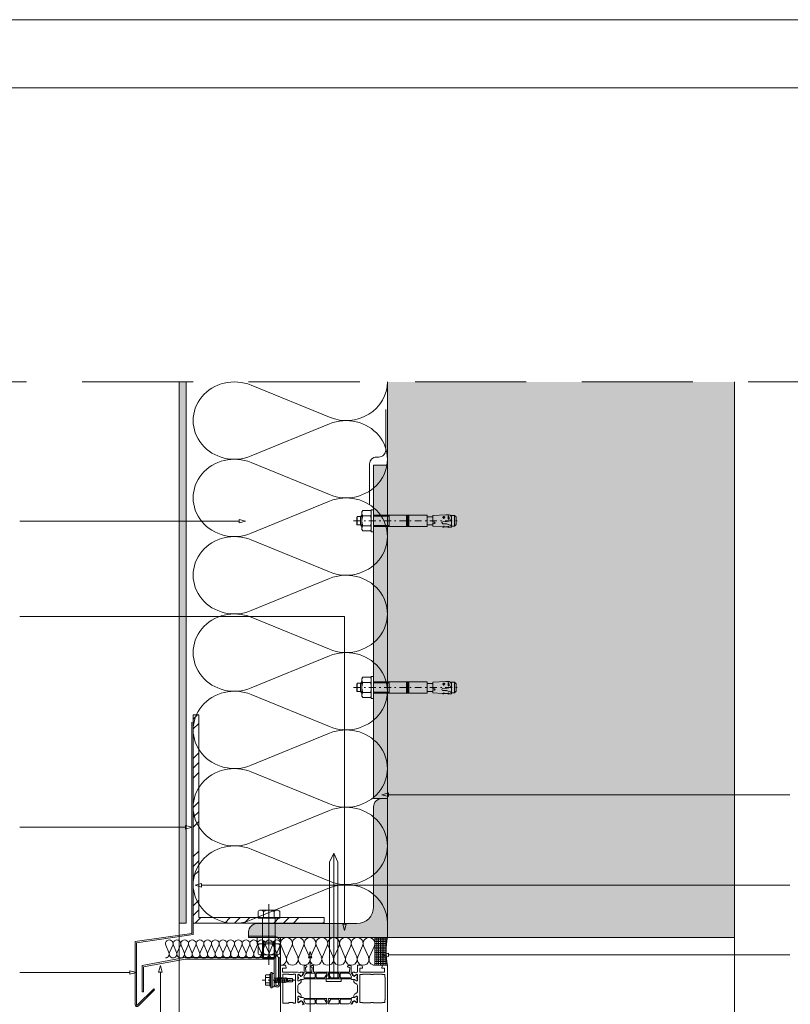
# Paper-space layout 'AD-03 DETAL MONTAŻU OKNA' of a CAD drawing. Header units: millimetres. Extents: x 0 to 420, y 0 to 297.
# Tile 30 of 40: x 82 to 137, y 226 to 297. Entities that reach past the tile are written whole.
import ezdxf
from ezdxf.xclip import XClip

# ---------------------------------------------------------------- set-up
doc = ezdxf.new("R2010")
doc.units = ezdxf.units.MM
doc.header["$MEASUREMENT"] = 0
doc.header["$XCLIPFRAME"] = 0
doc.linetypes.add('051017 Zielona dla najemcy +1$0$STRICHPUNKT', pattern=[10, 5, -2.5, 0, -2.5])
doc.linetypes.add('przerywama detal', pattern=[120, 80, -40])
for name, color, linetype, lineweight in [('A_Arkusz_Nr_pióra__1', 7, 'Continuous', 20), ('A_konstrukcja zelbetowa_Nr_pióra__1', 7, 'Continuous', 20), ('A_sciany_Nr_pióra__1', 7, 'Continuous', 20), ('A_stolarka_Nr_pióra__3', 252, 'Continuous', 13)]:
    doc.layers.add(name, color=color, linetype=linetype, lineweight=lineweight)
for name, color, linetype in [('A_konstrukcja stalowa', 7, 'Continuous'), ('A_konstrukcja zelbetowa', 7, 'Continuous'), ('A_podrys', 7, 'Continuous'), ('A_sciany', 7, 'Continuous')]:
    doc.layers.add(name, color=color, linetype=linetype)
for name, color, linetype, lineweight, true_color in [('A_konstrukcja stalowa_Nr_pióra__10', 7, 'Continuous', 13, 0x4b4b4b), ('A_linie_Nr_pióra__10', 7, 'Continuous', 13, 0x4b4b4b), ('A_opisy_Nr_pióra__170', 7, 'Continuous', 5, 0x1c1c1c), ('A_opisy_Nr_pióra__7', 7, 'Continuous', 18, 0x171717), ('A_sciany_Nr_pióra__10', 7, 'Continuous', 13, 0x4b4b4b), ('A_sciany_Nr_pióra__7', 7, 'Continuous', 18, 0x171717), ('A_sciany_Nr_pióra__9', 7, 'Continuous', 13, 0xadadad), ('A_stolarka_Nr_pióra__10', 7, 'Continuous', 13, 0x4b4b4b)]:
    doc.layers.add(name, color=color, linetype=linetype, lineweight=lineweight, true_color=true_color)
doc.linetypes.add('IZOLACJA-0_5', pattern='A,0,[1,AD-03 DETAL MONTAŻU OKNA1.Shx,S=2.380952,R=0,X=0,Y=3.53016e-16],-300,0', length=300)

# ---------------------------------------------------------------- blocks, each defined once
blk = doc.blocks.new('Rysunek_1_1', base_point=(-23204.636, -13199.285))
at = {"layer": 'A_konstrukcja stalowa', "linetype": 'Continuous', "lineweight": 0, "true_color": 0x121212}
for points in [[(107.123, 264.925), (107.123, 240.925), (108.123, 240.925), (108.123, 264.925)], [(98.123, 230.925), (108.123, 230.925), (108.123, 240.925), (107.723, 240.925, 0.414214), (107.123, 240.325), (107.123, 233.125, -0.414214), (105.923, 231.925), (98.723, 231.925, 0.414214), (98.123, 231.325)]]:
    blk.add_hatch(color=250, dxfattribs=at).paths.add_polyline_path(points)
at = {"layer": 'A_konstrukcja zelbetowa', "linetype": 'Continuous', "lineweight": 0, "true_color": 0x3f3f3f}
blk.add_hatch(color=250, dxfattribs=at).paths.add_polyline_path([(108.123, 270.925), (108.123, 230.925), (133.123, 230.925), (133.123, 270.925)])
at = {"layer": 'A_sciany', "linetype": 'Continuous', "lineweight": 0, "true_color": 0x4b4b4b}
blk.add_hatch(color=251, dxfattribs=at).paths.add_polyline_path([(93.123, 270.925), (93.123, 231.953), (93.623, 231.953), (93.623, 270.925)])
h = blk.add_hatch(dxfattribs=at)
h.set_pattern_fill('aluminum_0001', color=251, style=0, pattern_type=2)
h.set_pattern_definition([(45, (-23204.636, -13199.2849), (-1.76776695, 1.76776695), []), (45, (-23204.9896, -13198.9313), (-1.76776695, 1.76776695), []), (45, (-23205.3432, -13198.5777), (-1.76776695, 1.76776695), [])])
h.paths.add_polyline_path([(103.556, 232.353), (94.523, 232.353), (94.523, 246.953), (94.123, 246.953), (94.123, 231.953), (103.556, 231.953)])
h = blk.add_hatch(dxfattribs=at)
h.set_pattern_fill('izolacja_twarda_0001', color=251, style=0, pattern_type=2)
h.set_pattern_definition([(0, (-23204.63609, -13199.28485), (0, 0.12999999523), []), (90, (-23204.63609, -13199.28485), (-0.12999999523, 0), [])])
h.paths.add_polyline_path([(108.123, 228.925, -0.102867), (108.123, 230.925), (107.22, 230.925), (107.22, 228.925)])
at = {"layer": 'A_konstrukcja stalowa_Nr_pióra__10', "color": 251, "linetype": 'Continuous', "lineweight": 13, "ltscale": 0.1, "true_color": 0x4b4b4b}
for p, q in [((107.123, 233.125), (107.123, 240.325)), ((107.723, 240.925), (108.123, 240.925)), ((108.123, 240.925), (108.123, 230.925)), ((98.723, 231.925), (105.923, 231.925)), ((98.123, 230.925), (98.123, 231.325)), ((108.123, 230.925), (98.123, 230.925))]:
    blk.add_line(p, q, dxfattribs=at)
at = {"layer": 'A_konstrukcja stalowa_Nr_pióra__10', "color": 251, "linetype": 'Continuous', "lineweight": 13, "ltscale": 0.1, "true_color": 0x4b4b4b, "flags": 128}
blk.add_lwpolyline([(107.123, 264.925), (107.123, 240.925), (108.123, 240.925), (108.123, 264.925)], close=True, dxfattribs=at)
at = {"layer": 'A_konstrukcja stalowa_Nr_pióra__10', "color": 251, "linetype": 'Continuous', "lineweight": 13, "ltscale": 0.1, "true_color": 0x4b4b4b}
for centre, radius, start, end in [((107.723, 240.325), 0.6, 90, 180), ((105.923, 233.125), 1.2, 270, 0), ((98.723, 231.325), 0.6, 90, 180)]:
    blk.add_arc(centre, radius, start, end, dxfattribs=at)
at = {"layer": 'A_konstrukcja zelbetowa_Nr_pióra__1', "color": 7, "linetype": 'Continuous', "lineweight": 20, "ltscale": 0.1}
for q in [(133.123, 270.925), (108.123, 230.925)]:
    blk.add_line((133.123, 230.925), q, dxfattribs=at)
at = {"layer": 'A_linie_Nr_pióra__10', "color": 251, "linetype": 'przerywama detal', "lineweight": 13, "ltscale": 0.1, "true_color": 0x4b4b4b}
blk.add_line((50.123, 270.925), (170.123, 270.925), dxfattribs=at)
at = {"layer": 'A_opisy_Nr_pióra__170', "color": 250, "linetype": 'Continuous', "lineweight": 5, "ltscale": 0.1, "true_color": 0x1c1c1c}
for p, q in [((92.116, 260.897), (81.635, 260.897)), ((97.436, 260.897), (92.116, 260.897)), ((105.032, 254.044), (81.635, 254.044)), ((105.032, 231.891), (105.032, 254.044)), ((108.191, 241.205), (131.995, 241.205)), ((131.995, 241.205), (137.123, 241.205)), ((88.605, 238.858), (81.635, 238.858)), ((93.569, 238.858), (88.605, 238.858)), ((94.733, 234.683), (130.495, 234.683)), ((130.495, 234.683), (137.123, 234.683)), ((108.205, 229.678), (115.795, 229.678)), ((115.795, 229.678), (137.123, 229.678)), ((102.563, 229.458), (102.563, 222.381)), ((89.538, 228.401), (81.635, 228.401)), ((89.571, 228.401), (89.538, 228.401)), ((91.763, 228.44), (91.763, 215.526))]:
    blk.add_line(p, q, dxfattribs=at)
at = {"layer": 'A_opisy_Nr_pióra__7', "color": 250, "linetype": 'Continuous', "lineweight": 18, "ltscale": 0.1, "true_color": 0x171717}
for p, q in [((97.436, 260.772), (97.436, 261.022)), ((97.903, 260.897), (97.436, 261.022)), ((97.903, 260.897), (97.436, 260.772)), ((107.724, 241.205), (108.191, 241.33)), ((107.724, 241.205), (108.191, 241.08)), ((108.191, 241.33), (108.191, 241.08)), ((93.569, 238.733), (93.569, 238.983)), ((94.035, 238.858), (93.569, 238.983)), ((94.035, 238.858), (93.569, 238.733)), ((94.267, 234.683), (94.733, 234.808)), ((94.267, 234.683), (94.733, 234.558)), ((94.733, 234.808), (94.733, 234.558)), ((104.907, 231.891), (105.157, 231.891)), ((105.032, 231.425), (104.907, 231.891)), ((105.032, 231.425), (105.157, 231.891)), ((102.563, 229.925), (102.438, 229.458)), ((102.563, 229.925), (102.688, 229.458)), ((107.739, 229.678), (108.205, 229.803)), ((107.739, 229.678), (108.205, 229.553)), ((108.205, 229.803), (108.205, 229.553)), ((102.688, 229.458), (102.438, 229.458)), ((89.571, 228.276), (89.571, 228.526)), ((90.037, 228.401), (89.571, 228.526)), ((90.037, 228.401), (89.571, 228.276)), ((91.763, 228.906), (91.638, 228.44)), ((91.888, 228.44), (91.638, 228.44)), ((91.763, 228.906), (91.888, 228.44))]:
    blk.add_line(p, q, dxfattribs=at)
at = {"layer": 'A_sciany_Nr_pióra__1', "color": 7, "linetype": 'Continuous', "lineweight": 20, "ltscale": 0.1}
blk.add_line((108.123, 230.925), (108.123, 270.925), dxfattribs=at)
at = {"layer": 'A_sciany_Nr_pióra__10', "color": 251, "linetype": 'Continuous', "lineweight": 13, "ltscale": 0.1, "true_color": 0x4b4b4b}
for p, q in [((103.951, 268.375), (98.295, 270.691)), ((98.295, 265.591), (103.951, 267.907)), ((103.951, 262.808), (98.295, 265.124)), ((98.295, 260.024), (103.951, 262.34)), ((106.29, 261.558), (106.346, 261.656)), ((106.9, 261.656), (106.346, 261.656)), ((106.956, 261.558), (106.9, 261.656)), ((107.123, 261.725), (106.956, 261.725)), ((106.956, 260.125), (106.956, 261.725)), ((107.123, 260.125), (107.123, 261.725)), ((105.916, 261.192), (105.949, 261.225)), ((105.916, 261.192), (105.916, 260.658)), ((105.949, 260.625), (105.949, 261.225)), ((105.949, 261.225), (106.182, 261.225)), ((106.29, 261.325), (106.182, 261.218)), ((106.182, 261.218), (106.182, 260.632)), ((106.218, 261.253), (106.29, 261.253)), ((106.29, 260.292), (106.29, 261.558)), ((106.9, 261.291), (106.346, 261.291)), ((110.976, 261.325), (107.123, 261.325)), ((107.123, 261.253), (108.249, 261.253)), ((108.249, 260.525), (108.249, 261.325)), ((109.499, 261.325), (109.499, 260.525)), ((109.499, 261.157), (109.657, 261.325)), ((109.657, 261.325), (109.499, 261.176)), ((109.499, 261.176), (109.638, 261.325)), ((109.638, 261.325), (109.499, 261.195)), ((109.499, 261.195), (109.619, 261.325)), ((109.619, 261.325), (109.499, 261.214)), ((109.499, 261.214), (109.601, 261.325)), ((109.601, 261.325), (109.499, 261.233)), ((109.499, 261.233), (109.582, 261.325)), ((109.582, 261.325), (109.499, 261.252)), ((109.499, 261.252), (109.563, 261.325)), ((109.563, 261.325), (109.499, 261.27)), ((109.499, 261.27), (109.544, 261.325)), ((109.544, 261.325), (109.499, 261.289)), ((109.499, 261.289), (109.525, 261.325)), ((109.525, 261.325), (109.499, 261.308)), ((109.499, 261.308), (109.506, 261.325)), ((109.499, 261.138), (109.666, 261.315)), ((109.666, 261.315), (109.499, 261.157)), ((109.499, 261.12), (109.666, 261.296)), ((109.666, 261.296), (109.499, 261.138)), ((109.499, 261.101), (109.666, 261.277)), ((109.666, 261.277), (109.499, 261.12)), ((109.499, 261.082), (109.666, 261.258)), ((109.666, 261.258), (109.499, 261.101)), ((109.499, 261.063), (109.666, 261.239)), ((109.666, 261.239), (109.499, 261.082)), ((109.499, 261.044), (109.666, 261.22)), ((109.666, 261.22), (109.499, 261.063)), ((109.499, 261.025), (109.666, 261.201)), ((109.666, 261.201), (109.499, 261.044)), ((109.499, 261.006), (109.666, 261.183)), ((109.666, 261.183), (109.499, 261.025)), ((109.499, 260.988), (109.666, 261.164)), ((109.666, 261.164), (109.499, 261.006)), ((109.499, 260.969), (109.666, 261.145)), ((109.666, 261.145), (109.499, 260.988)), ((109.499, 260.95), (109.666, 261.126)), ((109.666, 261.126), (109.499, 260.969)), ((109.499, 260.931), (109.666, 261.107)), ((109.666, 261.107), (109.499, 260.95)), ((109.499, 260.912), (109.666, 261.088)), ((109.666, 261.088), (109.499, 260.931)), ((109.499, 260.893), (109.666, 261.069)), ((109.666, 261.069), (109.499, 260.912)), ((109.499, 260.874), (109.666, 261.051)), ((109.666, 261.051), (109.499, 260.893)), ((109.499, 260.856), (109.666, 261.032)), ((109.666, 261.032), (109.499, 260.874)), ((109.499, 260.837), (109.666, 261.013)), ((109.666, 261.013), (109.499, 260.856)), ((109.499, 260.818), (109.666, 260.994)), ((109.666, 260.994), (109.499, 260.837)), ((109.499, 260.799), (109.666, 260.975)), ((109.666, 260.975), (109.499, 260.818)), ((109.499, 260.78), (109.666, 260.956)), ((109.666, 260.956), (109.499, 260.799)), ((109.499, 260.761), (109.666, 260.937)), ((109.666, 260.937), (109.499, 260.78)), ((109.499, 260.742), (109.666, 260.919)), ((109.666, 260.919), (109.499, 260.761)), ((109.499, 260.724), (109.666, 260.9)), ((109.666, 260.9), (109.499, 260.742)), ((109.499, 260.705), (109.666, 260.881)), ((109.666, 260.881), (109.499, 260.724)), ((109.499, 260.686), (109.666, 260.862)), ((109.666, 260.862), (109.499, 260.705)), ((109.666, 261.325), (109.666, 260.525)), ((110.976, 261.325), (110.976, 260.525)), ((110.976, 260.614), (110.976, 261.236)), ((111.385, 261.206), (111.006, 261.206)), ((112.331, 261.361), (111.385, 261.312)), ((111.385, 260.825), (111.385, 261.312)), ((112.294, 261.178), (112.081, 261.166)), ((112.154, 261.23), (112.112, 261.168)), ((112.112, 261.168), (112.158, 261.112)), ((112.419, 260.872), (112.12, 260.856)), ((112.223, 261.228), (112.154, 261.23)), ((112.158, 261.112), (112.239, 261.128)), ((112.191, 261.064), (112.181, 261.269)), ((112.26, 261.177), (112.223, 261.228)), ((112.239, 261.128), (112.26, 261.177)), ((112.482, 260.891), (112.419, 260.872)), ((112.548, 260.909), (112.482, 260.891)), ((112.513, 261.013), (112.5, 261.274)), ((112.657, 260.949), (112.548, 260.909)), ((112.573, 261.344), (112.642, 261.318)), ((112.642, 261.318), (112.7, 261.27)), ((112.966, 261.315), (112.647, 261.315)), ((112.722, 261.018), (112.657, 260.949)), ((112.7, 261.27), (112.734, 261.204)), ((112.743, 261.131), (112.722, 261.018)), ((112.734, 261.204), (112.743, 261.131)), ((112.749, 261.315), (112.749, 260.535)), ((113.083, 261.198), (112.966, 261.315)), ((112.966, 260.535), (112.966, 261.315)), ((113.082, 261.192), (113.082, 260.658)), ((105.949, 260.625), (105.916, 260.658)), ((105.949, 260.625), (106.182, 260.625)), ((106.29, 260.525), (106.182, 260.632)), ((106.218, 260.597), (106.29, 260.597)), ((106.29, 260.292), (106.346, 260.193)), ((106.9, 260.559), (106.346, 260.559)), ((106.9, 260.193), (106.346, 260.193)), ((106.956, 260.292), (106.9, 260.193)), ((107.123, 260.597), (108.249, 260.597)), ((110.976, 260.525), (107.123, 260.525)), ((109.499, 260.667), (109.666, 260.843)), ((109.666, 260.843), (109.499, 260.686)), ((109.499, 260.648), (109.666, 260.824)), ((109.666, 260.824), (109.499, 260.667)), ((109.499, 260.629), (109.666, 260.805)), ((109.666, 260.805), (109.499, 260.648)), ((109.499, 260.61), (109.666, 260.787)), ((109.666, 260.787), (109.499, 260.629)), ((109.499, 260.592), (109.666, 260.768)), ((109.666, 260.768), (109.499, 260.61)), ((109.499, 260.573), (109.666, 260.749)), ((109.666, 260.749), (109.499, 260.592)), ((109.499, 260.554), (109.666, 260.73)), ((109.666, 260.73), (109.499, 260.573)), ((109.499, 260.535), (109.666, 260.711)), ((109.666, 260.711), (109.499, 260.554)), ((109.666, 260.692), (109.499, 260.535)), ((109.508, 260.525), (109.666, 260.692)), ((109.666, 260.673), (109.508, 260.525)), ((109.527, 260.525), (109.666, 260.673)), ((109.666, 260.655), (109.527, 260.525)), ((109.545, 260.525), (109.666, 260.655)), ((109.666, 260.636), (109.545, 260.525)), ((109.564, 260.525), (109.666, 260.636)), ((109.666, 260.617), (109.564, 260.525)), ((109.583, 260.525), (109.666, 260.617)), ((109.666, 260.598), (109.583, 260.525)), ((109.602, 260.525), (109.666, 260.598)), ((109.666, 260.579), (109.602, 260.525)), ((109.621, 260.525), (109.666, 260.579)), ((109.666, 260.56), (109.621, 260.525)), ((109.64, 260.525), (109.666, 260.56)), ((109.666, 260.541), (109.64, 260.525)), ((109.659, 260.525), (109.666, 260.541)), ((109.666, 260.532), (109.659, 260.525)), ((111.385, 260.644), (111.006, 260.644)), ((111.516, 260.832), (111.385, 260.825)), ((111.516, 260.737), (111.385, 260.743)), ((111.385, 260.743), (111.385, 260.533)), ((112.089, 260.499), (111.385, 260.531)), ((112.098, 260.49), (112.101, 260.466)), ((112.249, 260.485), (112.101, 260.466)), ((112.399, 260.697), (112.106, 260.713)), ((112.18, 260.568), (112.174, 260.439)), ((112.484, 260.48), (112.259, 260.491)), ((112.489, 260.669), (112.399, 260.697)), ((112.497, 260.538), (112.484, 260.48)), ((112.484, 260.48), (112.493, 260.441)), ((112.582, 260.64), (112.489, 260.669)), ((112.497, 260.538), (112.493, 260.441)), ((112.563, 260.477), (112.493, 260.441)), ((112.73, 260.469), (112.563, 260.477)), ((112.671, 260.602), (112.582, 260.64)), ((112.733, 260.532), (112.671, 260.602)), ((112.733, 260.532), (112.73, 260.469)), ((112.966, 260.535), (112.731, 260.535)), ((112.966, 260.535), (113.083, 260.652)), ((103.951, 257.24), (98.295, 259.556)), ((107.123, 260.125), (106.956, 260.125)), ((98.295, 254.457), (103.951, 256.773)), ((103.951, 251.673), (98.295, 253.989)), ((98.295, 248.889), (103.951, 251.205)), ((106.29, 249.558), (106.346, 249.656)), ((106.29, 248.292), (106.29, 249.558)), ((106.9, 249.656), (106.346, 249.656)), ((106.956, 249.558), (106.9, 249.656)), ((107.123, 249.725), (106.956, 249.725)), ((106.956, 248.125), (106.956, 249.725)), ((107.123, 248.125), (107.123, 249.725)), ((105.916, 249.192), (105.949, 249.225)), ((105.916, 249.192), (105.916, 248.658)), ((105.949, 248.625), (105.949, 249.225)), ((105.949, 249.225), (106.182, 249.225)), ((106.29, 249.325), (106.182, 249.218)), ((106.182, 249.218), (106.182, 248.632)), ((106.218, 249.253), (106.29, 249.253)), ((106.9, 249.291), (106.346, 249.291)), ((110.976, 249.325), (107.123, 249.325)), ((107.123, 249.253), (108.249, 249.253)), ((108.249, 248.525), (108.249, 249.325)), ((109.499, 249.325), (109.499, 248.525)), ((109.499, 249.157), (109.657, 249.325)), ((109.657, 249.325), (109.499, 249.176)), ((109.499, 249.176), (109.638, 249.325)), ((109.638, 249.325), (109.499, 249.195)), ((109.499, 249.195), (109.619, 249.325)), ((109.619, 249.325), (109.499, 249.214)), ((109.499, 249.214), (109.601, 249.325)), ((109.601, 249.325), (109.499, 249.233)), ((109.499, 249.233), (109.582, 249.325)), ((109.582, 249.325), (109.499, 249.252)), ((109.499, 249.252), (109.563, 249.325)), ((109.563, 249.325), (109.499, 249.27)), ((109.499, 249.27), (109.544, 249.325)), ((109.544, 249.325), (109.499, 249.289)), ((109.499, 249.289), (109.525, 249.325)), ((109.525, 249.325), (109.499, 249.308)), ((109.499, 249.308), (109.506, 249.325)), ((109.499, 249.138), (109.666, 249.315)), ((109.666, 249.315), (109.499, 249.157)), ((109.499, 249.12), (109.666, 249.296)), ((109.666, 249.296), (109.499, 249.138)), ((109.499, 249.101), (109.666, 249.277)), ((109.666, 249.277), (109.499, 249.12)), ((109.499, 249.082), (109.666, 249.258)), ((109.666, 249.258), (109.499, 249.101)), ((109.499, 249.063), (109.666, 249.239)), ((109.666, 249.239), (109.499, 249.082)), ((109.499, 249.044), (109.666, 249.22)), ((109.666, 249.22), (109.499, 249.063)), ((109.499, 249.025), (109.666, 249.201)), ((109.666, 249.201), (109.499, 249.044)), ((109.499, 249.006), (109.666, 249.183)), ((109.666, 249.183), (109.499, 249.025)), ((109.499, 248.988), (109.666, 249.164)), ((109.666, 249.164), (109.499, 249.006)), ((109.499, 248.969), (109.666, 249.145)), ((109.666, 249.145), (109.499, 248.988)), ((109.499, 248.95), (109.666, 249.126)), ((109.666, 249.126), (109.499, 248.969)), ((109.499, 248.931), (109.666, 249.107)), ((109.666, 249.107), (109.499, 248.95)), ((109.499, 248.912), (109.666, 249.088)), ((109.666, 249.088), (109.499, 248.931)), ((109.499, 248.893), (109.666, 249.069)), ((109.666, 249.069), (109.499, 248.912)), ((109.499, 248.874), (109.666, 249.051)), ((109.666, 249.051), (109.499, 248.893)), ((109.499, 248.856), (109.666, 249.032)), ((109.666, 249.032), (109.499, 248.874)), ((109.499, 248.837), (109.666, 249.013)), ((109.666, 249.013), (109.499, 248.856)), ((109.499, 248.818), (109.666, 248.994)), ((109.666, 248.994), (109.499, 248.837)), ((109.499, 248.799), (109.666, 248.975)), ((109.666, 248.975), (109.499, 248.818)), ((109.499, 248.78), (109.666, 248.956)), ((109.666, 248.956), (109.499, 248.799)), ((109.499, 248.761), (109.666, 248.937)), ((109.666, 248.937), (109.499, 248.78)), ((109.499, 248.742), (109.666, 248.919)), ((109.666, 248.919), (109.499, 248.761)), ((109.499, 248.724), (109.666, 248.9)), ((109.666, 248.9), (109.499, 248.742)), ((109.499, 248.705), (109.666, 248.881)), ((109.666, 248.881), (109.499, 248.724)), ((109.499, 248.686), (109.666, 248.862)), ((109.666, 248.862), (109.499, 248.705)), ((109.499, 248.667), (109.666, 248.843)), ((109.666, 248.843), (109.499, 248.686)), ((109.499, 248.648), (109.666, 248.824)), ((109.666, 248.824), (109.499, 248.667)), ((109.666, 249.325), (109.666, 248.525)), ((110.976, 249.325), (110.976, 248.525)), ((110.976, 248.614), (110.976, 249.236)), ((111.385, 249.206), (111.006, 249.206)), ((112.331, 249.361), (111.385, 249.312)), ((111.385, 248.825), (111.385, 249.312)), ((111.516, 248.832), (111.385, 248.825)), ((112.294, 249.178), (112.081, 249.166)), ((112.154, 249.23), (112.112, 249.168)), ((112.112, 249.168), (112.158, 249.112)), ((112.419, 248.872), (112.12, 248.856)), ((112.223, 249.228), (112.154, 249.23)), ((112.158, 249.112), (112.239, 249.128)), ((112.191, 249.064), (112.181, 249.269)), ((112.26, 249.177), (112.223, 249.228)), ((112.239, 249.128), (112.26, 249.177)), ((112.482, 248.891), (112.419, 248.872)), ((112.548, 248.909), (112.482, 248.891)), ((112.513, 249.013), (112.5, 249.274)), ((112.657, 248.949), (112.548, 248.909)), ((112.573, 249.344), (112.642, 249.318)), ((112.642, 249.318), (112.7, 249.27)), ((112.966, 249.315), (112.647, 249.315)), ((112.722, 249.018), (112.657, 248.949)), ((112.7, 249.27), (112.734, 249.204)), ((112.743, 249.131), (112.722, 249.018)), ((112.734, 249.204), (112.743, 249.131)), ((112.749, 249.315), (112.749, 248.535)), ((113.083, 249.198), (112.966, 249.315)), ((112.966, 248.535), (112.966, 249.315)), ((113.082, 249.192), (113.082, 248.658)), ((103.951, 246.106), (98.295, 248.422)), ((105.949, 248.625), (105.916, 248.658)), ((105.949, 248.625), (106.182, 248.625)), ((106.29, 248.525), (106.182, 248.632)), ((106.218, 248.597), (106.29, 248.597)), ((106.29, 248.292), (106.346, 248.193)), ((106.9, 248.559), (106.346, 248.559)), ((106.9, 248.193), (106.346, 248.193)), ((106.956, 248.292), (106.9, 248.193)), ((107.123, 248.125), (106.956, 248.125)), ((107.123, 248.597), (108.249, 248.597)), ((110.976, 248.525), (107.123, 248.525)), ((109.499, 248.629), (109.666, 248.805)), ((109.666, 248.805), (109.499, 248.648)), ((109.499, 248.61), (109.666, 248.787)), ((109.666, 248.787), (109.499, 248.629)), ((109.499, 248.592), (109.666, 248.768)), ((109.666, 248.768), (109.499, 248.61)), ((109.499, 248.573), (109.666, 248.749)), ((109.666, 248.749), (109.499, 248.592)), ((109.499, 248.554), (109.666, 248.73)), ((109.666, 248.73), (109.499, 248.573)), ((109.499, 248.535), (109.666, 248.711)), ((109.666, 248.711), (109.499, 248.554)), ((109.666, 248.692), (109.499, 248.535)), ((109.508, 248.525), (109.666, 248.692)), ((109.666, 248.673), (109.508, 248.525)), ((109.527, 248.525), (109.666, 248.673)), ((109.666, 248.655), (109.527, 248.525)), ((109.545, 248.525), (109.666, 248.655)), ((109.666, 248.636), (109.545, 248.525)), ((109.564, 248.525), (109.666, 248.636)), ((109.666, 248.617), (109.564, 248.525)), ((109.583, 248.525), (109.666, 248.617)), ((109.666, 248.598), (109.583, 248.525)), ((109.602, 248.525), (109.666, 248.598)), ((109.666, 248.579), (109.602, 248.525)), ((109.621, 248.525), (109.666, 248.579)), ((109.666, 248.56), (109.621, 248.525)), ((109.64, 248.525), (109.666, 248.56)), ((109.666, 248.541), (109.64, 248.525)), ((109.659, 248.525), (109.666, 248.541)), ((109.666, 248.532), (109.659, 248.525)), ((111.385, 248.644), (111.006, 248.644)), ((111.516, 248.737), (111.385, 248.743)), ((111.385, 248.743), (111.385, 248.533)), ((112.089, 248.499), (111.385, 248.531)), ((112.098, 248.49), (112.101, 248.466)), ((112.249, 248.485), (112.101, 248.466)), ((112.399, 248.697), (112.106, 248.713)), ((112.18, 248.568), (112.174, 248.439)), ((112.484, 248.48), (112.259, 248.491)), ((112.489, 248.669), (112.399, 248.697)), ((112.497, 248.538), (112.484, 248.48)), ((112.484, 248.48), (112.493, 248.441)), ((112.582, 248.64), (112.489, 248.669)), ((112.497, 248.538), (112.493, 248.441)), ((112.563, 248.477), (112.493, 248.441)), ((112.73, 248.469), (112.563, 248.477)), ((112.671, 248.602), (112.582, 248.64)), ((112.733, 248.532), (112.671, 248.602)), ((112.733, 248.532), (112.73, 248.469)), ((112.966, 248.535), (112.731, 248.535)), ((112.966, 248.535), (113.083, 248.652)), ((98.295, 243.322), (103.951, 245.638)), ((103.951, 240.538), (98.295, 242.854)), ((98.295, 237.755), (103.951, 240.071)), ((103.951, 234.971), (98.295, 237.287)), ((98.295, 232.187), (103.951, 234.503)), ((99.58, 233.315), (99.58, 228.964)), ((98.801, 232.803), (98.801, 232.325)), ((100.165, 232.887), (98.996, 232.887)), ((99.191, 232.803), (99.191, 232.325)), ((99.97, 232.803), (99.97, 232.325)), ((100.36, 232.325), (100.36, 232.803)), ((93.123, 231.953), (93.123, 137.607)), ((98.801, 232.325), (100.36, 232.325)), ((99.13, 232.325), (99.13, 229.462)), ((100.03, 232.325), (99.13, 232.325)), ((100.03, 229.462), (100.03, 232.325)), ((100.424, 230.925), (98.736, 230.925)), ((98.736, 230.925), (98.736, 230.475)), ((98.736, 230.475), (100.424, 230.475)), ((98.801, 230.391), (98.801, 229.766)), ((100.165, 230.475), (98.996, 230.475)), ((99.13, 230.587), (100.03, 230.587)), ((99.186, 230.587), (99.186, 229.406)), ((99.191, 230.391), (99.191, 229.766)), ((99.97, 230.391), (99.97, 229.766)), ((99.974, 229.406), (99.974, 230.587)), ((100.36, 230.391), (100.36, 229.766)), ((100.424, 230.475), (100.424, 230.925)), ((92.15, 230.365), (92.38, 229.842)), ((92.426, 229.842), (92.657, 230.365)), ((92.703, 230.365), (92.933, 229.842)), ((92.98, 229.842), (93.21, 230.365)), ((93.256, 230.365), (93.486, 229.842)), ((93.533, 229.842), (93.763, 230.365)), ((93.809, 230.365), (94.039, 229.842)), ((94.086, 229.842), (94.316, 230.365)), ((94.363, 230.365), (94.593, 229.842)), ((94.639, 229.842), (94.869, 230.365)), ((94.916, 230.365), (95.146, 229.842)), ((95.192, 229.842), (95.422, 230.365)), ((95.469, 230.365), (95.699, 229.842)), ((95.745, 229.842), (95.976, 230.365)), ((96.022, 230.365), (96.252, 229.842)), ((96.299, 229.842), (96.529, 230.365)), ((96.575, 230.365), (96.805, 229.842)), ((96.852, 229.842), (97.082, 230.365)), ((97.128, 230.365), (97.358, 229.842)), ((97.405, 229.842), (97.635, 230.365)), ((97.681, 230.365), (97.912, 229.842)), ((97.958, 229.842), (98.188, 230.365)), ((98.235, 230.365), (98.465, 229.842)), ((98.511, 229.842), (98.741, 230.365)), ((98.788, 230.365), (99.018, 229.842)), ((100.165, 229.682), (98.996, 229.682)), ((99.064, 229.842), (99.294, 230.365)), ((99.341, 230.365), (99.571, 229.842)), ((99.617, 229.842), (99.848, 230.365)), ((99.894, 230.365), (100.124, 229.842)), ((100.171, 229.842), (100.401, 230.365)), ((100.46, 230.329), (100.813, 229.521)), ((100.884, 229.521), (101.238, 230.329)), ((101.309, 230.329), (101.662, 229.521)), ((101.734, 229.521), (102.087, 230.329)), ((102.159, 230.329), (102.512, 229.521)), ((102.583, 229.521), (102.937, 230.329)), ((103.008, 230.329), (103.361, 229.521)), ((103.433, 229.521), (103.786, 230.329)), ((103.858, 230.329), (104.211, 229.521)), ((104.282, 229.521), (104.636, 230.329)), ((104.707, 230.329), (105.06, 229.521)), ((105.132, 229.521), (105.485, 230.329)), ((105.556, 230.329), (105.91, 229.521)), ((105.981, 229.521), (106.335, 230.329)), ((106.406, 230.329), (106.759, 229.521)), ((106.831, 229.521), (107.184, 230.329)), ((99.13, 229.462), (100.03, 229.462)), ((99.186, 229.406), (99.13, 229.462)), ((99.186, 229.406), (99.974, 229.406)), ((100.03, 229.462), (99.974, 229.406))]:
    blk.add_line(p, q, dxfattribs=at)
at = {"layer": 'A_sciany_Nr_pióra__10', "color": 251, "linetype": '051017 Zielona dla najemcy +1$0$STRICHPUNKT', "lineweight": 13, "ltscale": 0.1, "true_color": 0x4b4b4b}
for p, q in [((105.688, 260.925), (113.384, 260.925)), ((105.688, 248.925), (113.384, 248.925))]:
    blk.add_line(p, q, dxfattribs=at)
at = {"layer": 'A_sciany_Nr_pióra__10', "color": 251, "linetype": 'Continuous', "lineweight": 13, "ltscale": 0.1, "true_color": 0x4b4b4b, "flags": 128}
for points in [[(93.123, 270.925), (93.623, 270.925), (93.623, 231.953), (93.123, 231.953)], [(103.556, 232.353), (103.556, 231.953), (94.123, 231.953), (94.123, 246.953), (94.523, 246.953), (94.523, 232.353)]]:
    blk.add_lwpolyline(points, close=True, dxfattribs=at)
blk.add_lwpolyline([(108.123, 228.925), (107.22, 228.925), (107.22, 230.925), (108.123, 230.925, 0.102867)], format="xyb", close=True, dxfattribs=at)
at = {"layer": 'A_sciany_Nr_pióra__10', "color": 251, "linetype": 'Continuous', "lineweight": 13, "ltscale": 0.1, "true_color": 0x4b4b4b}
for centre, radius, start, end in [((106.613, 261.474), 0.323, 145.56153, 214.43847), ((106.633, 261.474), 0.323, 325.56153, 34.43847), ((107.498, 260.925), 1.208, 162.38303, 197.61697), ((105.748, 260.925), 1.208, 342.38303, 17.61697), ((111.006, 261.236), 0.0299, 180, 270), ((112.382, 260.387), 0.975, 78.70072, 92.99999), ((113.312, 261.186), 0.817, 173.79804, 192.20196), ((112.415, 261.139), 0.16, 308.03305, 57.96695), ((106.613, 260.376), 0.323, 145.56153, 214.43847), ((106.633, 260.376), 0.323, 325.56153, 34.43847), ((111.006, 260.614), 0.0299, 90, 180), ((111.509, 260.784), 0.0482, 278.59794, 81.40206), ((112.128, 260.783), 0.0737, 96.12525, 252.14817), ((112.088, 260.489), 0.00981, 7.35017, 87.35017), ((112.151, 260.005), 0.496, 78.4927, 96.20763), ((112.258, 260.481), 0.00981, 87.35017, 154.09013), ((112.263, 260.223), 0.392, 40.26306, 53.35074), ((106.613, 249.474), 0.323, 145.56153, 214.43847), ((106.633, 249.474), 0.323, 325.56153, 34.43847), ((107.498, 248.925), 1.208, 162.38303, 197.61697), ((105.748, 248.925), 1.208, 342.38303, 17.61697), ((111.006, 249.236), 0.0299, 180, 270), ((111.509, 248.784), 0.0482, 278.59794, 81.40206), ((112.128, 248.783), 0.0737, 96.12525, 252.14817), ((112.382, 248.387), 0.975, 78.70072, 92.99999), ((113.312, 249.186), 0.817, 173.79804, 192.20196), ((112.415, 249.139), 0.16, 308.03305, 57.96695), ((106.613, 248.376), 0.323, 145.56153, 214.43847), ((106.633, 248.376), 0.323, 325.56153, 34.43847), ((111.006, 248.614), 0.0299, 90, 180), ((112.088, 248.489), 0.00981, 7.35017, 87.35017), ((112.151, 248.005), 0.496, 78.4927, 96.20763), ((112.258, 248.481), 0.00981, 87.35017, 154.09013), ((112.263, 248.223), 0.392, 40.26306, 53.35074), ((98.996, 232.62), 0.267, 43.17355, 136.82645), ((99.58, 231.945), 0.942, 65.5673, 114.4327), ((100.165, 232.62), 0.267, 43.17355, 136.82645), ((98.996, 230.208), 0.267, 43.17355, 136.82645), ((99.13, 230.587), 0.0563, 0, 90), ((99.58, 229.533), 0.942, 65.5673, 114.4327), ((100.165, 230.208), 0.267, 43.17355, 136.82645), ((100.03, 230.587), 0.0563, 90, 180), ((98.996, 229.949), 0.267, 223.17355, 316.82645), ((99.58, 230.624), 0.942, 245.5673, 294.4327), ((100.165, 229.949), 0.267, 223.17355, 316.82645)]:
    blk.add_arc(centre, radius, start, end, dxfattribs=at)
for centre, major_axis, ratio, start_param, end_param in [((97.101, 268.141), (2.977, 0), 0.934907, 1.158003, 5.125183), ((105.146, 270.925), (2.977, 0), 0.934907, 4.299596, 6.283185), ((105.146, 265.357), (2.977, 0), 0.934907, 4.299596, 8.266775), ((97.101, 262.574), (2.977, 0), 0.934907, 1.158003, 5.125183), ((105.146, 259.79), (2.977, 0), 0.934907, 4.299596, 8.266775), ((97.101, 257.006), (2.977, 0), 0.934907, 1.158003, 5.125183), ((105.146, 254.223), (2.977, 0), 0.934907, 4.299596, 8.266775), ((97.101, 251.439), (2.977, 0), 0.934907, 1.158003, 5.125183), ((105.146, 248.655), (2.977, 0), 0.934907, 4.299596, 8.266775), ((97.101, 245.872), (2.977, 0), 0.934907, 1.158003, 5.125183), ((105.146, 243.088), (2.977, 0), 0.934907, 4.299596, 8.266775), ((97.101, 240.304), (2.977, 0), 0.934907, 1.158003, 5.125183), ((105.146, 237.521), (2.977, 0), 0.934907, 4.299596, 8.266775), ((97.101, 234.737), (2.977, 0), 0.934907, 1.158003, 5.125183), ((105.146, 231.953), (2.977, 0), 0.934907, 0, 1.98359), ((92.403, 230.475), (0.277, 0), 0.994265, 5.870392, 9.837571), ((92.956, 230.475), (0.277, 0), 0.994265, 5.870392, 9.837571), ((93.51, 230.475), (0.277, 0), 0.994265, 5.870392, 9.837571), ((94.063, 230.475), (0.277, 0), 0.994265, 5.870392, 9.837571), ((94.616, 230.475), (0.277, 0), 0.994265, 5.870392, 9.837571), ((95.169, 230.475), (0.277, 0), 0.994265, 5.870392, 9.837571), ((95.722, 230.475), (0.277, 0), 0.994265, 5.870392, 9.837571), ((96.275, 230.475), (0.277, 0), 0.994265, 5.870392, 9.837571), ((96.828, 230.475), (0.277, 0), 0.994265, 5.870392, 9.837571), ((97.382, 230.475), (0.277, 0), 0.994265, 5.870392, 9.837571), ((97.935, 230.475), (0.277, 0), 0.994265, 5.870392, 9.837571), ((98.488, 230.475), (0.277, 0), 0.994265, 5.870392, 9.837571), ((99.041, 230.475), (0.277, 0), 0.994265, 5.870392, 9.837571), ((99.594, 230.475), (0.277, 0), 0.994265, 5.870392, 9.837571), ((100.147, 230.475), (0.277, 0), 0.994265, 5.870392, 9.837571), ((100.849, 230.5), (0, 0.425), 0.998531, 4.299055, 8.267316), ((101.698, 230.5), (0, 0.425), 0.998531, 4.299055, 8.267316), ((102.548, 230.5), (0, 0.425), 0.998531, 4.299055, 8.267316), ((103.397, 230.5), (0, 0.425), 0.998531, 4.299055, 8.267316), ((104.247, 230.5), (0, 0.425), 0.998531, 4.299055, 8.267316), ((105.096, 230.5), (0, 0.425), 0.998531, 4.299055, 8.267316), ((105.945, 230.5), (0, 0.425), 0.998531, 4.299055, 8.267316), ((106.795, 230.5), (0, 0.425), 0.998531, 4.299055, 8.267316), ((92.127, 229.732), (0.277, 0), 0.994265, 4.712389, 6.695979), ((92.68, 229.732), (0.277, 0), 0.994265, 2.7288, 6.695979), ((93.233, 229.732), (0.277, 0), 0.994265, 2.7288, 6.695979), ((93.786, 229.732), (0.277, 0), 0.994265, 2.7288, 6.695979), ((94.339, 229.732), (0.277, 0), 0.994265, 2.7288, 6.695979), ((94.892, 229.732), (0.277, 0), 0.994265, 2.7288, 6.695979), ((95.446, 229.732), (0.277, 0), 0.994265, 2.7288, 6.695979), ((95.999, 229.732), (0.277, 0), 0.994265, 2.7288, 6.695979), ((96.552, 229.732), (0.277, 0), 0.994265, 2.7288, 6.695979), ((97.105, 229.732), (0.277, 0), 0.994265, 2.7288, 6.695979), ((97.658, 229.732), (0.277, 0), 0.994265, 2.7288, 6.695979), ((98.211, 229.732), (0.277, 0), 0.994265, 2.7288, 6.695979), ((98.765, 229.732), (0.277, 0), 0.994265, 2.7288, 6.695979), ((99.318, 229.732), (0.277, 0), 0.994265, 2.7288, 6.695979), ((99.871, 229.732), (0.277, 0), 0.994265, 2.7288, 6.695979), ((100.424, 229.732), (0.277, 0), 0.994265, 2.7288, 4.712389), ((100.424, 229.35), (0, 0.425), 0.998531, 3.141593, 5.125723), ((101.273, 229.35), (0, 0.425), 0.998531, 1.157463, 5.125723), ((102.123, 229.35), (0, 0.425), 0.998531, 1.157463, 5.125723), ((102.972, 229.35), (0, 0.425), 0.998531, 1.157463, 5.125723), ((103.822, 229.35), (0, 0.425), 0.998531, 1.157463, 5.125723), ((104.671, 229.35), (0, 0.425), 0.998531, 1.157463, 5.125723), ((105.521, 229.35), (0, 0.425), 0.998531, 1.157463, 5.125723), ((106.37, 229.35), (0, 0.425), 0.998531, 1.157463, 5.125723), ((107.22, 229.35), (0, 0.425), 0.998531, 1.157463, 3.141593)]:
    blk.add_ellipse(centre, major_axis=major_axis, ratio=ratio, start_param=start_param, end_param=end_param, dxfattribs=at)
at = {"layer": 'A_sciany_Nr_pióra__7', "color": 250, "linetype": 'IZOLACJA-0_5', "lineweight": 18, "ltscale": 0.1, "true_color": 0x171717, "flags": 128}
for points in [[(108.004, 268.944), (108.004, 266.016, -0.414214), (107.504, 265.516), (107.34, 265.516, 0.414214), (106.84, 265.016), (106.84, 262.087)], [(100.409, 227.594), (100.409, 230.522, 0.414214), (99.909, 231.022), (98.152, 231.022)]]:
    blk.add_lwpolyline(points, format="xyb", dxfattribs=at)
at = {"layer": 'A_sciany_Nr_pióra__9', "color": 253, "linetype": 'Continuous', "lineweight": 13, "ltscale": 0.1, "true_color": 0xadadad}
blk.add_line((133.123, 170.925), (133.123, 230.925), dxfattribs=at)
at = {"layer": 'A_stolarka_Nr_pióra__10', "color": 251, "linetype": 'Continuous', "lineweight": 13, "ltscale": 0.1, "true_color": 0x4b4b4b}
for p, q in [((104.256, 237.004), (103.956, 236.337)), ((104.256, 237.004), (104.556, 236.337)), ((104.256, 227.955), (104.256, 237.004)), ((103.956, 227.955), (103.956, 236.337)), ((104.556, 227.955), (104.556, 236.337)), ((99.653, 228.264), (99.653, 227.448)), ((99.701, 228.296), (99.685, 228.296)), ((99.733, 228.384), (99.733, 227.328)), ((99.781, 228.416), (99.765, 228.416)), ((99.813, 228.384), (99.813, 227.328)), ((99.653, 228.04), (99.362, 228.04)), ((99.653, 227.671), (99.362, 227.671)), ((100.071, 228), (99.973, 228)), ((100.022, 227.712), (99.973, 227.712)), ((100.071, 228), (100.022, 227.712)), ((100.026, 227.664), (100.022, 227.712)), ((100.094, 228.048), (100.026, 227.664)), ((100.026, 227.664), (100.048, 227.712)), ((100.098, 228), (100.048, 227.712)), ((100.153, 227.712), (100.048, 227.712)), ((100.094, 228.048), (100.071, 228)), ((100.094, 228.048), (100.098, 228)), ((100.203, 228), (100.098, 228)), ((100.203, 228), (100.153, 227.712)), ((100.157, 227.664), (100.153, 227.712)), ((100.225, 228.048), (100.157, 227.664)), ((100.157, 227.664), (100.18, 227.712)), ((100.229, 228), (100.18, 227.712)), ((100.285, 227.712), (100.18, 227.712)), ((100.225, 228.048), (100.203, 228)), ((100.225, 228.048), (100.229, 228)), ((100.334, 228), (100.229, 228)), ((100.334, 228), (100.285, 227.712)), ((100.289, 227.664), (100.285, 227.712)), ((100.356, 228.048), (100.289, 227.664)), ((100.289, 227.664), (100.311, 227.712)), ((100.361, 228), (100.311, 227.712)), ((100.416, 227.712), (100.311, 227.712)), ((100.356, 228.048), (100.334, 228)), ((100.356, 228.048), (100.361, 228)), ((100.465, 228), (100.361, 228)), ((100.465, 228), (100.416, 227.712)), ((100.42, 227.664), (100.416, 227.712)), ((100.488, 228.048), (100.42, 227.664)), ((100.42, 227.664), (100.442, 227.712)), ((100.492, 228), (100.442, 227.712)), ((100.547, 227.712), (100.442, 227.712)), ((100.488, 228.048), (100.465, 228)), ((100.488, 228.048), (100.492, 228)), ((100.597, 228), (100.492, 228)), ((100.597, 228), (100.547, 227.712)), ((100.551, 227.664), (100.547, 227.712)), ((100.619, 228.048), (100.551, 227.664)), ((100.551, 227.664), (100.574, 227.712)), ((100.623, 228), (100.574, 227.712)), ((100.679, 227.712), (100.574, 227.712)), ((100.619, 228.048), (100.597, 228)), ((100.619, 228.048), (100.623, 228)), ((100.728, 228), (100.623, 228)), ((100.728, 228), (100.679, 227.712)), ((100.683, 227.664), (100.679, 227.712)), ((100.751, 228.048), (100.683, 227.664)), ((100.683, 227.664), (100.705, 227.712)), ((100.755, 228), (100.705, 227.712)), ((100.777, 227.712), (100.705, 227.712)), ((100.751, 228.048), (100.728, 228)), ((100.751, 228.048), (100.755, 228)), ((100.777, 228), (100.755, 228)), ((100.861, 227.993), (100.813, 227.713)), ((100.816, 227.675), (100.813, 227.713)), ((100.878, 228.028), (100.816, 227.675)), ((100.816, 227.675), (100.835, 227.715)), ((100.882, 227.989), (100.835, 227.715)), ((100.878, 228.028), (100.862, 227.993)), ((100.878, 228.028), (100.882, 227.989)), ((101.264, 227.976), (100.933, 227.976)), ((100.933, 227.976), (100.933, 227.736)), ((101.264, 227.736), (100.933, 227.736)), ((101.333, 227.856), (101.264, 227.976)), ((101.333, 227.856), (101.264, 227.736)), ((103.72, 227.955), (104.792, 227.955)), ((103.72, 227.955), (103.72, 227.755)), ((103.72, 227.755), (104.792, 227.755)), ((104.792, 227.955), (104.792, 227.755)), ((99.701, 227.416), (99.685, 227.416)), ((99.781, 227.296), (99.765, 227.296))]:
    blk.add_line(p, q, dxfattribs=at)
at = {"layer": 'A_stolarka_Nr_pióra__10', "color": 251, "linetype": '051017 Zielona dla najemcy +1$0$STRICHPUNKT', "lineweight": 13, "ltscale": 0.1, "true_color": 0x4b4b4b}
blk.add_line((101.492, 227.856), (99.093, 227.856), dxfattribs=at)
at = {"layer": 'A_stolarka_Nr_pióra__10', "color": 251, "linetype": 'Continuous', "lineweight": 13, "ltscale": 0.1, "true_color": 0x4b4b4b, "flags": 128}
for points in [[(94.035, 246.425), (94.035, 231.222), (89.937, 230.635), (89.937, 226.103, 0.668179), (90.193, 225.997), (91.351, 227.155), (91.281, 227.226), (90.122, 226.068, -0.668179), (90.037, 226.103), (90.037, 230.548), (94.123, 231.136), (94.123, 246.425)], [(99.653, 227.486), (99.365, 227.486, -0.414214), (99.333, 227.518), (99.333, 228.193, -0.414214), (99.365, 228.225), (99.653, 228.225)], [(99.653, 227.486), (99.365, 227.486, -0.414214), (99.333, 227.518), (99.333, 228.193, -0.414214), (99.365, 228.225), (99.653, 228.225)], [(99.653, 227.486), (99.365, 227.486, -0.414214), (99.333, 227.518), (99.333, 228.193, -0.414214), (99.365, 228.225), (99.653, 228.225)]]:
    blk.add_lwpolyline(points, format="xyb", dxfattribs=at)
blk.add_lwpolyline([(99.973, 229.375), (93.544, 229.375), (90.552, 228.823), (90.552, 227.015), (90.452, 227.015), (90.452, 228.906), (93.535, 229.475), (100.073, 229.475), (100.073, 227.557, 1), (100.273, 227.557), (100.273, 229.457), (100.373, 229.457), (100.373, 227.557, -1), (99.973, 227.557)], format="xyb", close=True, dxfattribs=at)
blk.add_lwpolyline([(99.813, 228.336), (99.973, 228.336), (99.973, 227.376), (99.813, 227.376)], dxfattribs=at)
at = {"layer": 'A_stolarka_Nr_pióra__10', "color": 251, "linetype": 'Continuous', "lineweight": 13, "ltscale": 0.1, "true_color": 0x4b4b4b}
for centre, radius, start, end in [((99.685, 228.264), 0.032, 90, 180), ((99.701, 228.264), 0.032, 0, 90), ((99.765, 228.384), 0.032, 90, 180), ((99.781, 228.384), 0.032, 0, 90), ((99.494, 228.133), 0.161, 145.05614, 214.94386), ((99.935, 227.856), 0.602, 162.12153, 197.88622), ((99.494, 227.579), 0.161, 145.05614, 214.94386), ((100.777, 227.479), 0.52, 72.5312, 90), ((100.777, 228.232), 0.52, 270, 287.4688), ((101.333, 226.858), 0.998, 90, 113.63452), ((99.685, 227.448), 0.032, 180, 270), ((99.701, 227.448), 0.032, 270, 0), ((99.765, 227.328), 0.032, 180, 270), ((99.781, 227.328), 0.032, 270, 0)]:
    blk.add_arc(centre, radius, start, end, dxfattribs=at)
at = {"layer": 'A_stolarka_Nr_pióra__3', "color": 252, "linetype": 'Continuous', "lineweight": 13, "ltscale": 0.1, "flags": 128}
for points in [[(100.423, 223.126), (100.423, 228.925), (100.782, 228.925), (100.823, 228.775), (100.823, 228.725), (100.573, 228.725), (100.573, 228.425), (101.685, 228.425), (101.701, 228.423), (101.804, 228.389), (101.84, 228.403), (101.865, 228.419), (102.015, 228.424), (102.044, 228.382), (101.951, 228.163), (101.937, 228.148), (101.891, 228.125), (101.862, 228.144), (101.863, 228.161), (101.854, 228.179), (101.709, 228.273), (101.663, 228.252), (101.663, 227.835), (101.693, 227.805), (101.715, 227.805), (101.731, 227.81), (101.883, 227.902), (101.913, 227.885), (101.913, 227.745), (101.865, 227.657), (101.834, 227.639), (101.71, 227.563), (101.663, 227.478), (101.662, 227.022), (101.71, 226.937), (101.834, 226.861), (101.864, 226.842), (101.912, 226.757), (101.913, 226.615), (101.882, 226.598), (101.731, 226.69), (101.715, 226.695), (101.693, 226.695), (101.663, 226.665), (101.663, 226.248), (101.709, 226.226), (101.854, 226.32), (101.863, 226.338), (101.862, 226.356), (101.891, 226.375), (101.937, 226.351), (101.951, 226.336), (102.044, 226.118), (102.015, 226.076)], [(105.581, 226.115), (105.674, 226.336), (105.688, 226.351), (105.734, 226.374), (105.763, 226.356), (105.762, 226.338), (105.771, 226.32), (105.916, 226.226), (105.963, 226.248), (105.963, 226.665), (105.933, 226.695), (105.911, 226.695), (105.895, 226.69), (105.743, 226.598), (105.733, 226.595), (105.713, 226.615), (105.714, 226.757), (105.762, 226.843), (105.792, 226.861), (105.916, 226.937), (105.964, 227.022), (105.963, 227.478), (105.916, 227.563), (105.792, 227.639), (105.761, 227.658), (105.713, 227.743), (105.713, 227.885), (105.733, 227.905), (105.743, 227.902), (105.895, 227.81), (105.911, 227.805), (105.933, 227.805), (105.963, 227.835), (105.963, 228.251), (105.916, 228.274), (105.771, 228.18), (105.762, 228.162), (105.763, 228.144), (105.734, 228.125), (105.688, 228.149), (105.674, 228.164), (105.581, 228.382), (105.6, 228.423), (105.61, 228.424), (105.76, 228.419), (105.785, 228.403), (105.821, 228.389), (105.925, 228.423), (105.936, 228.425), (105.963, 228.425), (105.963, 228.925), (106.284, 228.925), (106.323, 228.778), (106.323, 228.725), (106.123, 228.725), (106.123, 228.425), (107.003, 228.425), (107.023, 228.405), (107.043, 228.425), (107.923, 228.425), (107.923, 228.725), (107.723, 228.725), (107.723, 228.775), (107.763, 228.925), (108.123, 228.925), (108.123, 225.575)], [(102.12, 226.1), (102.018, 226.309), (101.928, 226.365), (101.901, 226.365), (101.886, 226.361), (101.733, 226.273), (101.723, 226.27), (101.703, 226.27), (101.663, 226.31), (101.663, 226.36), (101.673, 226.37), (101.673, 226.408), (101.693, 226.428), (101.704, 226.428), (101.713, 226.535), (101.693, 226.533), (101.673, 226.553), (101.673, 226.59), (101.663, 226.6), (101.663, 226.65), (101.703, 226.69), (101.723, 226.69), (101.733, 226.687), (101.886, 226.599), (101.901, 226.595), (102.063, 226.595), (102.092, 226.573), (102.122, 226.545), (103.733, 226.545), (103.752, 226.52), (103.719, 226.395), (103.758, 226.345), (103.868, 226.345), (103.907, 226.395), (103.874, 226.52), (103.893, 226.545), (105.504, 226.545), (105.533, 226.567), (105.563, 226.595), (105.725, 226.595), (105.74, 226.599), (105.893, 226.687), (105.903, 226.69), (105.923, 226.69), (105.963, 226.65), (105.963, 226.6), (105.953, 226.59), (105.953, 226.553), (105.933, 226.533), (105.922, 226.533), (105.913, 226.426), (105.933, 226.428), (105.953, 226.408), (105.953, 226.37), (105.963, 226.36), (105.963, 226.31), (105.923, 226.27), (105.903, 226.27), (105.893, 226.273), (105.74, 226.361), (105.725, 226.365), (105.698, 226.365), (105.608, 226.309), (105.506, 226.1)]]:
    blk.add_lwpolyline(points, dxfattribs=at)
for points in [[(100.592, 226.214), (100.603, 226.206), (101.023, 226.205), (101.023, 226.235), (101.323, 226.235), (101.323, 226.205), (101.473, 226.205), (101.487, 226.208), (101.497, 226.217), (101.503, 226.23), (101.503, 228.265), (101.5, 228.278), (101.491, 228.289), (101.478, 228.294), (101.323, 228.295), (101.323, 228.265), (101.023, 228.265), (101.023, 228.295), (100.613, 228.295), (100.599, 228.291), (100.588, 228.282), (100.583, 228.269), (100.583, 226.235), (100.586, 226.221)], [(105.323, 228.92), (105.398, 228.92), (105.473, 228.92), (105.503, 228.89), (105.503, 228.413), (105.506, 228.4), (105.608, 228.191), (105.698, 228.135), (105.725, 228.135), (105.74, 228.139), (105.893, 228.227), (105.903, 228.23), (105.923, 228.23), (105.963, 228.19), (105.963, 228.14), (105.953, 228.13), (105.953, 228.092), (105.933, 228.072), (105.922, 228.072), (105.913, 227.965), (105.933, 227.967), (105.953, 227.947), (105.953, 227.91), (105.963, 227.9), (105.963, 227.85), (105.923, 227.81), (105.903, 227.81), (105.893, 227.812), (105.74, 227.901), (105.725, 227.905), (105.563, 227.905), (105.534, 227.927), (105.504, 227.955), (103.893, 227.955), (103.874, 227.98), (103.907, 228.104), (103.868, 228.155), (103.758, 228.155), (103.719, 228.104), (103.752, 227.98), (103.743, 227.967), (103.733, 227.955), (102.123, 227.955), (102.094, 227.932), (102.063, 227.905), (101.901, 227.905), (101.886, 227.901), (101.733, 227.812), (101.723, 227.81), (101.703, 227.81), (101.663, 227.85), (101.663, 227.9), (101.673, 227.91), (101.673, 227.947), (101.693, 227.967), (101.704, 227.967), (101.713, 228.074), (101.693, 228.072), (101.673, 228.092), (101.673, 228.13), (101.663, 228.14), (101.663, 228.19), (101.703, 228.23), (101.723, 228.23), (101.733, 228.227), (101.886, 228.139), (101.901, 228.135), (101.928, 228.135), (102.018, 228.191), (102.12, 228.4), (102.123, 228.413), (102.123, 228.89), (102.153, 228.92), (102.253, 228.92), (102.323, 228.85), (102.323, 228.83), (102.293, 228.8), (102.253, 228.8), (102.223, 228.768), (102.241, 228.448), (102.271, 228.42), (102.655, 228.42), (102.685, 228.448), (102.703, 228.768), (102.673, 228.8), (102.633, 228.8), (102.603, 228.83), (102.603, 228.85), (102.673, 228.92), (102.773, 228.92), (102.803, 228.89), (102.803, 228.45), (102.833, 228.42), (105.355, 228.42), (105.385, 228.448), (105.403, 228.768), (105.373, 228.8), (105.283, 228.8), (105.253, 228.83), (105.253, 228.85)], [(102.496, 228.025), (102.868, 228.025), (102.918, 228.075), (102.918, 228.3), (102.868, 228.35), (102.289, 228.35), (102.198, 228.291), (102.096, 228.067), (102.123, 228.025)], [(103.753, 228.325), (103.728, 228.35), (103.038, 228.35), (102.988, 228.3), (102.988, 228.075), (103.038, 228.025), (103.578, 228.025), (103.628, 228.075), (103.628, 228.115), (103.736, 228.243), (103.778, 228.292)], [(104.613, 228.325), (104.588, 228.35), (103.898, 228.35), (103.873, 228.325), (103.848, 228.3), (103.89, 228.243), (103.998, 228.115), (103.998, 228.075), (104.048, 228.025), (104.588, 228.025), (104.638, 228.075), (104.638, 228.3)], [(105.479, 228.179), (105.428, 228.291), (105.337, 228.35), (104.758, 228.35), (104.733, 228.325), (104.708, 228.3), (104.708, 228.075), (104.758, 228.025), (105.503, 228.025), (105.53, 228.067)], [(107.953, 226.435), (107.963, 228.065), (107.943, 228.065), (107.943, 228.265), (107.743, 228.265), (107.743, 228.275), (107.123, 228.275), (107.123, 228.265), (106.923, 228.265), (106.923, 228.275), (106.323, 228.275), (106.323, 228.265), (106.123, 228.265), (106.124, 226.235), (106.323, 226.235), (106.323, 226.225), (106.923, 226.225), (106.923, 226.235), (107.123, 226.235), (107.123, 226.225), (107.743, 226.225), (107.743, 226.235), (107.943, 226.235), (107.943, 226.435)], [(102.578, 226.15), (102.868, 226.15), (102.918, 226.2), (102.918, 226.425), (102.868, 226.475), (102.123, 226.475), (102.096, 226.433), (102.198, 226.209), (102.289, 226.15)], [(103.757, 226.232), (103.736, 226.257), (103.628, 226.385), (103.628, 226.425), (103.578, 226.475), (103.038, 226.475), (102.988, 226.425), (102.988, 226.2), (103.038, 226.15), (103.728, 226.15), (103.778, 226.2)], [(104.613, 226.45), (104.588, 226.475), (104.048, 226.475), (104.023, 226.45), (103.998, 226.425), (103.998, 226.385), (103.89, 226.257), (103.848, 226.208), (103.898, 226.15), (104.588, 226.15), (104.638, 226.2), (104.638, 226.425)], [(105.479, 226.321), (105.53, 226.433), (105.503, 226.475), (104.758, 226.475), (104.733, 226.45), (104.708, 226.425), (104.708, 226.2), (104.758, 226.15), (105.337, 226.15), (105.428, 226.209)]]:
    blk.add_lwpolyline(points, close=True, dxfattribs=at)

psp = doc.layouts.new('AD-03 DETAL MONTAŻU OKNA')

# ---------------------------------------------------------------- linework, layer by layer
at = {"layer": 'A_Arkusz_Nr_pióra__1', "color": 7, "linetype": 'Continuous', "lineweight": 20}
psp.add_line((415.1, 292.1), (29.9, 292.1), dxfattribs=at)
at = {"layer": 'A_Arkusz_Nr_pióra__1', "color": 7, "linetype": 'Continuous', "lineweight": 20, "flags": 128}
psp.add_lwpolyline([(0, 297), (420, 297), (420, 0), (0, 0)], close=True, dxfattribs=at)

# ---------------------------------------------------------------- block references
at = {"layer": 'A_podrys', "color": 37, "linetype": 'Continuous', "lineweight": 5, "true_color": 0x656532}
ref = psp.add_blockref('Rysunek_1_1', (-23204.636, -13199.285), dxfattribs=at)
XClip(ref).set_block_clipping_path([(34.9289216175, 13.2127592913), (219.0040190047, 283.3682711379)])

doc.saveas('drawing.dxf')
